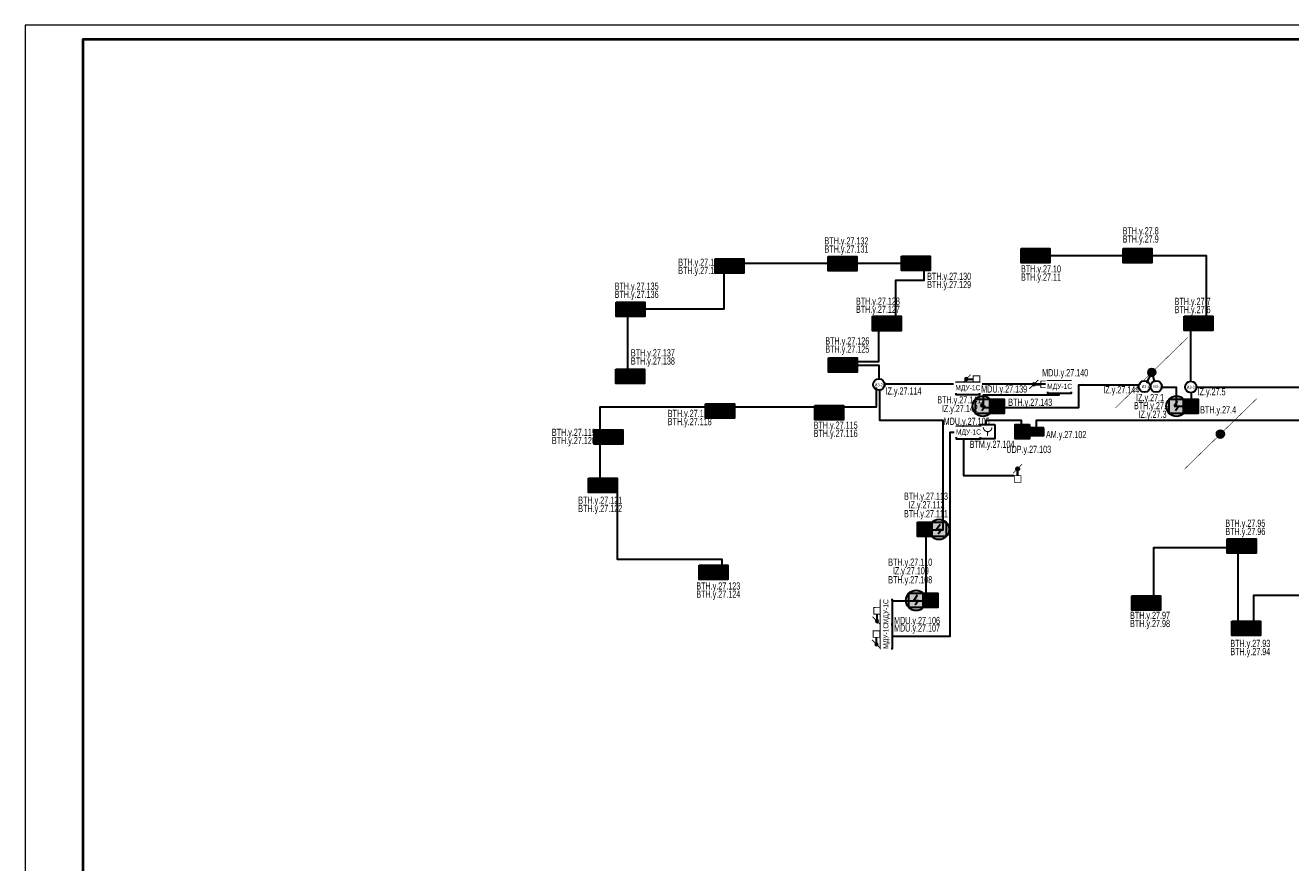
# Model space of a CAD drawing. Header units: millimetres. Extents: x -195178 to 1761886, y 140622 to 301105.
# Tile 124 of 131: x 1505897 to 1549947, y 212554 to 241705. Entities that reach past the tile are written whole.
import ezdxf
from ezdxf.enums import TextEntityAlignment as Align

# ---------------------------------------------------------------- set-up
doc = ezdxf.new("R2010")
doc.units = ezdxf.units.MM
doc.set_wipeout_variables(frame=1)
for name, color, linetype, lineweight in [('_АПС_Оборудование', 1, 'Continuous', 30), ('RC-Извещатели_пожарные', 1, 'Continuous', 30), ('Воздуховоды', 7, 'Continuous', 18), ('ОС', 5, 'Continuous', 25), ('СОУЭ', 1, 'Continuous', 30), ('СС-011-ПОЖ-СИГНАЛИЗАЦИЯ', 1, 'Continuous', 30), ('УГО АПС и АПЗ$0$_АПС_Оборудование', 1, 'Continuous', 30), ('УГО АПС и АПЗ$0$СС-011-ПОЖ-СИГНАЛИЗАЦИЯ', 1, 'Continuous', 30)]:
    doc.layers.add(name, color=color, linetype=linetype, lineweight=lineweight)
for name, color, linetype in [('EI_HATCH_GALV', 7, 'Continuous'), ('АПС', 5, 'Continuous'), ('ССПС', 5, 'Continuous'), ('формат', 250, 'Continuous')]:
    doc.layers.add(name, color=color, linetype=linetype)
doc.styles.add('1111', font='ARIALN.TTF')
doc.styles.add('Arial', font='arial.ttf', dxfattribs={"width": 0.9, "height": 700})
doc.styles.add('Arial Narrow', font='ARIALN.TTF', dxfattribs={"width": 0.9, "height": 600})
doc.styles.add('Arial Narrow_Нум', font='ARIALN.TTF', dxfattribs={"width": 0.7, "height": 250})
doc.styles.add('CP.Text', font='arial.ttf')
doc.styles.get("Standard").update_dxf_attribs({"font": 'isocpeur.ttf', "width": 0.9})

# ---------------------------------------------------------------- blocks, each defined once
blk = doc.blocks.new('*U57')
at = {"color": 0, "lineweight": 0}
blk.add_lwpolyline([(-841, 0), (0, 0), (0, 594), (-841, 594)], close=True, dxfattribs=at)
at = {"lineweight": 40}
blk.add_lwpolyline([(-821, 5), (-5, 5), (-5, 589), (-821, 589)], close=True, dxfattribs=at)
at = {"style": 'Arial', "width": 0.9, "flags": 8}
blk.add_attdef('FORMAT', (-36.87, 1.26), '', height=2.8, dxfattribs=at)
blk = doc.blocks.new('RC-UGO-IRA-01')
blk.add_wipeout([(2.5, 2.5), (2.5, -2.5), (-2.5, -2.5), (-2.5, 2.5)]).dxf.layer = 'RC-Извещатели_пожарные'
blk.add_wipeout([(-2.5, -2.5), (-2.5, 2.5), (2.5, 2.5), (2.5, -2.5)]).dxf.layer = 'RC-Извещатели_пожарные'
at = {"layer": 'RC-Извещатели_пожарные', "ltscale": 30}
blk.add_lwpolyline([(2.5, 2.5), (2.5, -2.5), (-2.5, -2.5), (-2.5, 2.5)], close=True, dxfattribs=at)
at = {"layer": 'RC-Извещатели_пожарные', "ltscale": 30, "const_width": 0.375}
blk.add_lwpolyline([(-1.5, 1.5, 1), (1.5, 1.5, 1)], format="xyb", dxfattribs=at)
blk.add_lwpolyline([(0, 0), (0, -1.5)], dxfattribs=at)
at = {"layer": 'RC-Извещатели_пожарные'}
blk.add_attdef('PSTN', text='', height=1.5, dxfattribs=at).set_placement((2.5, 2.5), align=Align.BOTTOM_CENTER)
blk = doc.blocks.new('ИП 212-64 прот.R3')
at = {"layer": 'EI_HATCH_GALV', "lineweight": 30, "true_color": 0xffffff}
h = blk.add_hatch(color=7, dxfattribs=at)
h.dxf.hatch_style = 1
h.paths.add_polyline_path([(-2.5, 2.5), (2.5, 2.5), (2.5, -2.5), (-2.5, -2.5)])
at = {"color": 1, "linetype": 'ByBlock', "lineweight": -2}
for p, q in [((0.4, 1.77), (-0.83, 0)), ((-0.83, 0), (0.83, 0)), ((0.83, 0), (-0.31, -1.64))]:
    blk.add_line(p, q, dxfattribs=at)
at = {"color": 1, "linetype": 'ByBlock', "lineweight": -2, "ltscale": 0.1}
blk.add_lwpolyline([(-2.5, 2.5), (2.5, 2.5), (2.5, -2.5), (-2.5, -2.5)], close=True, dxfattribs=at)
blk = doc.blocks.new('УГО АПС и АПЗ$0$A$C0ED213A1')
blk.add_wipeout([(-200, 0), (0, -200), (200, 0), (0, 200)])
blk.add_circle((0, 0), 200)
at = {"layer": 'УГО АПС и АПЗ$0$СС-011-ПОЖ-СИГНАЛИЗАЦИЯ', "color": 1, "style": 'Arial Narrow', "width": 0.9}
blk.add_text('ИЗ-2О', height=100, dxfattribs=at).set_placement((-145, -58))
blk = doc.blocks.new('*U83')
h = blk.add_hatch(color=256)
edge = h.paths.add_edge_path()
edge.add_arc((0, 0), 38.7, 0, 360)
for points in [[(348, 348, 0, 50, 0), (206, 206, 5, 5, 0), (0, 0, 5, 5, 0)], [(0, 0, 0, 50, 0), (-141, -141, 5, 5, 0), (-348, -348, 5, 5, 0)]]:
    blk.add_lwpolyline(points, format="xyseb")
blk.add_circle((0, 0), 38.7)
blk = doc.blocks.new('*U80')
h = blk.add_hatch(color=256)
edge = h.paths.add_edge_path()
edge.add_arc((0, 0), 38.7, 0, 360)
for points in [[(0, 0, 0, 50, 0), (141, 141, 5, 5, 0), (348, 348, 5, 5, 0)], [(-348, -348, 0, 50, 0), (-206, -206, 5, 5, 0), (0, 0, 5, 5, 0)]]:
    blk.add_lwpolyline(points, format="xyseb")
blk.add_circle((0, 0), 38.7)
blk = doc.blocks.new('УДП')
at = {"color": 30}
blk.add_wipeout([(324223, -148669), (324222, -149169), (323722, -149169), (323723, -148669)], dxfattribs=at).dxf.layer = 'RC-Извещатели_пожарные'
blk.add_wipeout([(323722, -149169), (323723, -148669), (324223, -148669), (324222, -149169)], dxfattribs=at).dxf.layer = 'RC-Извещатели_пожарные'
at = {"layer": 'EI_HATCH_GALV', "lineweight": 30, "true_color": 0xffffff}
h = blk.add_hatch(color=7, dxfattribs=at)
h.dxf.hatch_style = 1
h.paths.add_polyline_path([(324223, -148669), (324222, -149169), (323722, -149169), (323723, -148669)])
at = {"layer": 'RC-Извещатели_пожарные', "color": 30, "ltscale": 30}
blk.add_lwpolyline([(324223, -148669), (324222, -149169), (323722, -149169), (323723, -148669)], close=True, dxfattribs=at)
at = {"layer": 'RC-Извещатели_пожарные', "color": 30, "ltscale": 30, "const_width": 37.5}
blk.add_lwpolyline([(323823, -148769, 1), (324123, -148769, 1)], format="xyb", dxfattribs=at)
blk.add_lwpolyline([(323972, -148919), (323972, -149069)], dxfattribs=at)
at = {"color": 30, "lineweight": 30, "style": 'Arial Narrow', "width": 0.9}
blk.add_text('ДУ', height=100, dxfattribs=at).set_placement((323814, -149078), align=Align.MIDDLE_CENTER)
blk = doc.blocks.new('озк_пр')
at = {"layer": 'УГО АПС и АПЗ$0$_АПС_Оборудование', "ltscale": 200}
h = blk.add_hatch(color=1, dxfattribs=at)
h.dxf.hatch_style = 1
h.paths.add_polyline_path([(468761, -41723, 1), (468650, -41723, 1)])
at = {"color": 1, "const_width": 29.5}
blk.add_lwpolyline([(468549, -41567), (468666, -41684)], dxfattribs=at)
at = {"layer": 'УГО АПС и АПЗ$0$_АПС_Оборудование', "color": 1, "lineweight": 35, "ltscale": 200}
blk.add_line((468636, -41723), (468463, -41723), dxfattribs=at)
at = {"layer": 'УГО АПС и АПЗ$0$_АПС_Оборудование', "color": 1, "const_width": 29.5}
blk.add_lwpolyline([(468233, -41839), (468463, -41839), (468463, -41608), (468232, -41608)], close=True, dxfattribs=at)
blk.add_lwpolyline([(468745, -41762), (468862, -41880)], dxfattribs=at)
at = {"layer": 'УГО АПС и АПЗ$0$_АПС_Оборудование', "color": 1}
blk.add_circle((468706, -41723), 55.4, dxfattribs=at)
blk = doc.blocks.new('_МДУ')
at = {"color": 1}
blk.add_wipeout([(-350, 175), (350, 175), (350, -175), (-350, -175)], dxfattribs=at)
at = {"layer": 'АПС', "color": 1, "lineweight": 30, "ltscale": 200}
blk.add_lwpolyline([(350, 175), (-350, 175), (-350, -175), (350, -175)], close=True, dxfattribs=at)
at = {"layer": 'АПС', "color": 0, "lineweight": 30, "ltscale": 200, "insert": (3, 0), "char_height": 150, "width": 668.29, "attachment_point": 5, "style": 'Arial Narrow', "bg_fill": 2}
blk.add_mtext('МДУ-1C', dxfattribs=at)
blk = doc.blocks.new('авфывыа')
at = {"lineweight": 40, "ltscale": 2, "true_color": 0xffffff}
h = blk.add_hatch(color=7, dxfattribs=at)
h.dxf.hatch_style = 1
h.paths.add_polyline_path([(287340, 199933), (287843, 199933), (287843, 200201), (287340, 200201)])
at = {"layer": 'ОС', "color": 1, "lineweight": 30}
blk.add_lwpolyline([(287843, 200201), (287340, 200201), (287340, 199933), (287843, 199933)], close=True, dxfattribs=at)
at = {"layer": 'ССПС', "color": 1, "lineweight": -2, "ltscale": 1000, "style": '1111', "width": 0.8}
blk.add_text('АМ-1', height=151, dxfattribs=at).set_placement((287425, 199988))
blk = doc.blocks.new('пд_выт')
at = {"layer": 'Воздуховоды', "true_color": 0xcd6928}
h = blk.add_hatch(color=32, dxfattribs=at)
h.dxf.hatch_style = 1
h.paths.add_polyline_path([(468770, -40558, 1), (468659, -40558, 1)])
at = {"layer": 'Воздуховоды', "color": 32, "lineweight": 30, "true_color": 0xcd6928}
blk.add_line((468645, -40558), (468472, -40558), dxfattribs=at)
at = {"layer": 'Воздуховоды', "color": 32, "true_color": 0xcd6928, "const_width": 29.5}
blk.add_lwpolyline([(468242, -40674), (468472, -40673), (468472, -40443), (468241, -40443)], close=True, dxfattribs=at)
for points in [[(468558, -40401), (468675, -40519)], [(468754, -40597), (468871, -40714)]]:
    blk.add_lwpolyline(points, dxfattribs=at)
at = {"layer": 'Воздуховоды', "color": 32, "true_color": 0xcd6928}
blk.add_circle((468715, -40558), 55.4, dxfattribs=at)
blk = doc.blocks.new('пд_пр')
at = {"layer": 'Воздуховоды', "true_color": 0x008800}
h = blk.add_hatch(color=96, dxfattribs=at)
h.dxf.hatch_style = 1
h.paths.add_polyline_path([(468765, -40912, 1), (468654, -40912, 1)])
at = {"layer": 'Воздуховоды', "color": 96, "lineweight": 30, "true_color": 0x008800}
blk.add_line((468640, -40912), (468467, -40912), dxfattribs=at)
at = {"layer": 'Воздуховоды', "color": 96, "true_color": 0x008800, "const_width": 29.5}
blk.add_lwpolyline([(468237, -41028), (468468, -41028), (468467, -40797), (468237, -40797)], close=True, dxfattribs=at)
for points in [[(468553, -40755), (468671, -40873)], [(468749, -40951), (468867, -41069)]]:
    blk.add_lwpolyline(points, dxfattribs=at)
at = {"layer": 'Воздуховоды', "color": 96, "true_color": 0x008800}
blk.add_circle((468710, -40912), 55.4, dxfattribs=at)
blk = doc.blocks.new('ИП в подвесном потолке')
at = {"layer": 'EI_HATCH_GALV', "lineweight": 30, "true_color": 0xffffff}
h = blk.add_hatch(color=7, dxfattribs=at)
h.dxf.hatch_style = 1
edge = h.paths.add_edge_path()
edge.add_arc((494584, -66648), 354, 0, 360)
at = {"color": 1, "linetype": 'ByBlock', "lineweight": -2}
for p, q in [((494624, -66471), (494501, -66648)), ((494501, -66648), (494667, -66648)), ((494667, -66648), (494553, -66811))]:
    blk.add_line(p, q, dxfattribs=at)
at = {"color": 1, "linetype": 'ByBlock', "lineweight": -2, "ltscale": 0.1}
blk.add_lwpolyline([(494334, -66398), (494834, -66398), (494834, -66898), (494334, -66898)], close=True, dxfattribs=at)
at = {"layer": 'СС-011-ПОЖ-СИГНАЛИЗАЦИЯ', "lineweight": 30}
blk.add_circle((494584, -66648), 354, dxfattribs=at)
blk = doc.blocks.new('ИЗ-1')
blk.add_wipeout([(469979, -66893), (470179, -67093), (470379, -66893), (470179, -66693)])
blk.add_circle((470179, -66893), 200)
at = {"layer": 'УГО АПС и АПЗ$0$СС-011-ПОЖ-СИГНАЛИЗАЦИЯ', "color": 1, "style": 'CP.Text', "width": 0.8}
blk.add_text('ИЗ-1', height=90, dxfattribs=at).set_placement((470079, -66939))

msp = doc.modelspace()

# ---------------------------------------------------------------- linework, layer by layer
at = {"layer": 'СС-011-ПОЖ-СИГНАЛИЗАЦИЯ', "lineweight": 30, "ltscale": 100}
for points in [[(1546469, 229312), (1546469, 231348), (1547014, 231348), (1547014, 232452), (1547014, 232452), (1547014, 233683), (1541422, 233683)], [(1535617, 229397), (1535617, 229865), (1534156, 229865), (1534156, 230005), (1535613, 230005), (1535613, 231296), (1536201, 231296), (1536201, 232832), (1537185, 232832), (1537185, 233412), (1530214, 233412), (1530214, 231828), (1526858, 231828), (1526858, 229498)], [(1535326, 228416), (1525899, 228416), (1525899, 225668), (1526505, 225668), (1526505, 223117), (1530140, 223117), (1530140, 222912)], [(1556375, 227321), (1556375, 225751), (1556020, 225751), (1556020, 224955), (1554253, 224955), (1554253, 221860), (1548657, 221860), (1548657, 220695), (1548115, 220695), (1548115, 223516), (1545172, 223516), (1545172, 221705)]]:
    msp.add_lwpolyline(points, dxfattribs=at)
at = {"layer": 'СС-011-ПОЖ-СИГНАЛИЗАЦИЯ', "color": 1, "lineweight": 30}
for points in [[(1553600, 227945), (1541091, 227945), (1541091, 227623), (1540581, 227623), (1540581, 227942), (1539334, 227942), (1539334, 227532), (1538087, 227532), (1538087, 226801), (1538087, 226801), (1538087, 222643), (1538087, 222643), (1538087, 220425), (1535791, 220425), (1535791, 221670), (1537263, 221670), (1537263, 224144), (1537846, 224144), (1537849, 227942), (1535650, 227942), (1535650, 229225), (1541879, 229225), (1541879, 228824), (1539237, 228824), (1539237, 228400), (1542570, 228400), (1542570, 229187), (1544900, 229187), (1545114, 229620)], [(1545114, 229620), (1545248, 229110), (1545966, 229110), (1545966, 228452), (1546497, 228452), (1546497, 229110), (1553935, 229110)]]:
    msp.add_lwpolyline(points, dxfattribs=at)

# ---------------------------------------------------------------- block references
at = {"layer": 'СОУЭ', "color": 6, "xscale": 100, "yscale": 100, "zscale": 100}
for p in [(1540813, 233689), (1541313, 233689), (1544366, 233689), (1544866, 233689), (1530161, 233323), (1530661, 233323), (1534097, 233406), (1534597, 233406), (1536643, 233420), (1537143, 233420), (1526716, 231815), (1527216, 231815), (1535639, 231324), (1536139, 231324), (1546490, 231325), (1546990, 231325), (1534105, 229877), (1534605, 229877), (1526702, 229490), (1527202, 229490), (1539726, 228445), (1529830, 228279), (1530330, 228279), (1533628, 228223), (1534128, 228223), (1525946, 227377), (1526446, 227377), (1525754, 225687), (1526254, 225687), (1537204, 224156), (1547990, 223581), (1548490, 223581), (1529608, 222662), (1530108, 222662), (1537408, 221685), (1544665, 221598), (1545165, 221598), (1548150, 220713), (1548650, 220713)]:
    msp.add_blockref('ИП 212-64 прот.R3', p, dxfattribs=at)
at = {"layer": 'СС-011-ПОЖ-СИГНАЛИЗАЦИЯ', "lineweight": 30, "xscale": -1}
for name, p in [('пд_выт', (2007367, 269946)), ('пд_пр', (2009716, 270118))]:
    msp.add_blockref(name, p, dxfattribs=at)
at = {"layer": 'СС-011-ПОЖ-СИГНАЛИЗАЦИЯ', "lineweight": 30, "rotation": 90}
msp.add_blockref('озк_пр', (1498718, -242438), dxfattribs=at)
at = {"layer": 'СС-011-ПОЖ-СИГНАЛИЗАЦИЯ', "lineweight": 30}
for p in [(1043121, 290803), (1042324, 288333)]:
    msp.add_blockref('ИП в подвесном потолке', p, dxfattribs=at)
at = {"layer": 'СС-011-ПОЖ-СИГНАЛИЗАЦИЯ', "lineweight": 30, "xscale": -1, "rotation": 90}
for p in [(1494990, 689676), (1494970, 688869)]:
    msp.add_blockref('пд_выт', p, dxfattribs=at)
at = {"layer": 'формат', "xscale": 100, "yscale": 100, "zscale": 100}
msp.add_blockref('*U57', (1589997, 182305), dxfattribs=at)

# ---------------------------------------------------------------- texts
at = {"lineweight": 30, "style": 'Arial Narrow_Нум', "width": 0.7}
for s, p in [('ВТН.y.27.8', (1544099, 234425)), ('ВТН.y.27.9', (1544099, 234141)), ('ВТН.y.27.132', (1533717, 234075)), ('ВТН.y.27.131', (1533717, 233791)), ('ВТН.y.27.133', (1528626, 233332)), ('ВТН.y.27.134', (1528626, 233048)), ('ВТН.y.27.130', (1537292, 232841)), ('ВТН.y.27.10', (1540560, 233100)), ('ВТН.y.27.11', (1540560, 232815)), ('ВТН.y.27.135', (1526412, 232499)), ('ВТН.y.27.129', (1537292, 232556)), ('ВТН.y.27.136', (1526412, 232215)), ('ВТН.y.27.128', (1534812, 231977)), ('ВТН.y.27.7', (1545906, 231969)), ('ВТН.y.27.127', (1534812, 231693)), ('ВТН.y.27.6', (1545906, 231684)), ('ВТН.y.27.126', (1533747, 230592)), ('ВТН.y.27.137', (1526979, 230178)), ('ВТН.y.27.125', (1533747, 230308)), ('ВТН.y.27.138', (1526979, 229894)), ('ВТН.y.27.117', (1528261, 228069)), ('IZ.y.27.142', (1537804, 228240)), ('ВТН.y.27.2', (1544490, 228340)), ('IZ.y.27.3', (1544650, 228040)), ('ВТН.y.27.4', (1546795, 228195)), ('ВТН.y.27.118', (1528261, 227785)), ('ВТН.y.27.115', (1533341, 227660)), ('ВТН.y.27.119', (1524227, 227410)), ('ВТН.y.27.120', (1524227, 227126)), ('ВТН.y.27.116', (1533341, 227375)), ('AM.y.27.102', (1541427, 227334)), ('UDP.y.27.103', (1540049, 226819)), ('ВТН.y.27.121', (1525145, 225047)), ('ВТН.y.27.113', (1536485, 225188)), ('IZ.y.27.112', (1536645, 224888)), ('ВТН.y.27.122', (1525145, 224763)), ('ВТН.y.27.111', (1536485, 224577)), ('ВТН.y.27.95', (1547673, 224246)), ('ВТН.y.27.96', (1547673, 223961)), ('ВТН.y.27.110', (1535937, 222891)), ('ВТН.y.27.108', (1535937, 222280)), ('IZ.y.27.109', (1536098, 222592)), ('ВТН.y.27.123', (1529256, 222062)), ('ВТН.y.27.124', (1529256, 221778)), ('ВТН.y.27.97', (1544355, 221040)), ('ВТН.y.27.98', (1544355, 220756)), ('ВТН.y.27.93', (1547845, 220063)), ('ВТН.y.27.94', (1547845, 219778))]:
    msp.add_text(s, height=250, dxfattribs=at).set_placement(p)

# ---------------------------------------------------------------- next in the draw order: block references
at = {"layer": '_АПС_Оборудование', "color": 0, "lineweight": 30, "xscale": 1.2, "yscale": 1.2, "zscale": 1.2}
for p in [(1538705, 229062), (1541900, 229111)]:
    msp.add_blockref('_МДУ', p, dxfattribs=at)
at = {"layer": '_АПС_Оборудование', "color": 0, "lineweight": 30, "xscale": 1.2, "yscale": 1.2, "zscale": 1.2, "rotation": 90}
msp.add_blockref('_МДУ', (1535879, 220431), dxfattribs=at)
at = {"layer": 'RC-Извещатели_пожарные', "xscale": 99.99999999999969, "yscale": 99.99999999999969, "zscale": 99.99999999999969, "rotation": 359.9525678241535}
msp.add_blockref('RC-UGO-IRA-01', (1539397, 227562), dxfattribs=at)
at = {"layer": 'СС-011-ПОЖ-СИГНАЛИЗАЦИЯ', "lineweight": 30}
msp.add_blockref('УДП', (1216636, 376481), dxfattribs=at)
at = {"layer": 'УГО АПС и АПЗ$0$_АПС_Оборудование'}
for p in [(1535613, 229198), (1546469, 229113)]:
    msp.add_blockref('УГО АПС и АПЗ$0$A$C0ED213A1', p, dxfattribs=at)

# ---------------------------------------------------------------- next in the draw order: linework, layer by layer
at = {"layer": 'СС-011-ПОЖ-СИГНАЛИЗАЦИЯ', "color": 1, "lineweight": 30}
msp.add_lwpolyline([(1535513, 229097), (1535513, 228416), (1535326, 228416)], dxfattribs=at)

# ---------------------------------------------------------------- next in the draw order: block references
at = {"xscale": 3.600000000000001, "yscale": 3.600000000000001, "zscale": 3.600000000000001, "rotation": 359.2880171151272}
for name, p in [('*U83', (1545113, 229620)), ('*U80', (1547498, 227472))]:
    msp.add_blockref(name, p, dxfattribs=at)
at = {"color": 6}
msp.add_blockref('авфывыа', (1253516, 27488), dxfattribs=at)
at = {"layer": '_АПС_Оборудование', "color": 0, "lineweight": 30, "xscale": 1.2, "yscale": 1.2, "zscale": 1.2}
msp.add_blockref('_МДУ', (1538726, 227523), dxfattribs=at)
at = {"layer": '_АПС_Оборудование', "color": 0, "lineweight": 30, "xscale": 1.2, "yscale": 1.2, "zscale": 1.2, "rotation": 90}
msp.add_blockref('_МДУ', (1535877, 221288), dxfattribs=at)
at = {"layer": 'СОУЭ', "color": 6, "xscale": 100, "yscale": 100, "zscale": 100}
msp.add_blockref('ИП 212-64 прот.R3', (1546471, 228445), dxfattribs=at)
at = {"layer": 'СС-011-ПОЖ-СИГНАЛИЗАЦИЯ', "lineweight": 30}
for p in [(1044643, 295093), (1051387, 295093)]:
    msp.add_blockref('ИП в подвесном потолке', p, dxfattribs=at)

# ---------------------------------------------------------------- next in the draw order: texts
at = {"lineweight": 30, "style": 'Arial Narrow_Нум', "width": 0.7}
for s, p in [('MDU.y.27.140', (1541298, 229485)), ('IZ.y.27.114', (1535843, 228850)), ('MDU.y.27.139', (1539172, 228920)), ('IZ.y.27.5', (1546705, 228826)), ('ВТН.y.27.141', (1537644, 228540)), ('ВТН.y.27.143', (1540114, 228457))]:
    msp.add_text(s, height=250, dxfattribs=at).set_placement(p)

# ---------------------------------------------------------------- next in the draw order: linework, layer by layer
at = {"layer": 'СС-011-ПОЖ-СИГНАЛИЗАЦИЯ', "color": 30, "lineweight": 30, "ltscale": 100}
msp.add_lwpolyline([(1540326, 226026), (1538565, 226026), (1538565, 227313)], dxfattribs=at)

# ---------------------------------------------------------------- next in the draw order: block references
at = {"layer": 'RC-Извещатели_пожарные', "lineweight": 30}
msp.add_blockref('ИЗ-1', (1075083, 296022), dxfattribs=at)

# ---------------------------------------------------------------- next in the draw order: texts
at = {"lineweight": 30, "style": 'Arial Narrow_Нум', "width": 0.7}
for s, p in [('MDU.y.27.105', (1537867, 227793)), ('ВТМ.y.27.104', (1538773, 226993)), ('MDU.y.27.106', (1536140, 220860)), ('MDU.y.27.107', (1536140, 220598))]:
    msp.add_text(s, height=250, dxfattribs=at).set_placement(p)

# ---------------------------------------------------------------- next in the draw order: block references
at = {"layer": 'RC-Извещатели_пожарные', "lineweight": 30}
msp.add_blockref('ИЗ-1', (1074677, 296022), dxfattribs=at)

# ---------------------------------------------------------------- next in the draw order: texts
at = {"lineweight": 30, "style": 'Arial Narrow_Нум', "width": 0.7}
for s, p in [('IZ.y.27.144', (1543424, 228894)), ('IZ.y.27.1', (1544566, 228619))]:
    msp.add_text(s, height=250, dxfattribs=at).set_placement(p)

doc.saveas('drawing.dxf')
